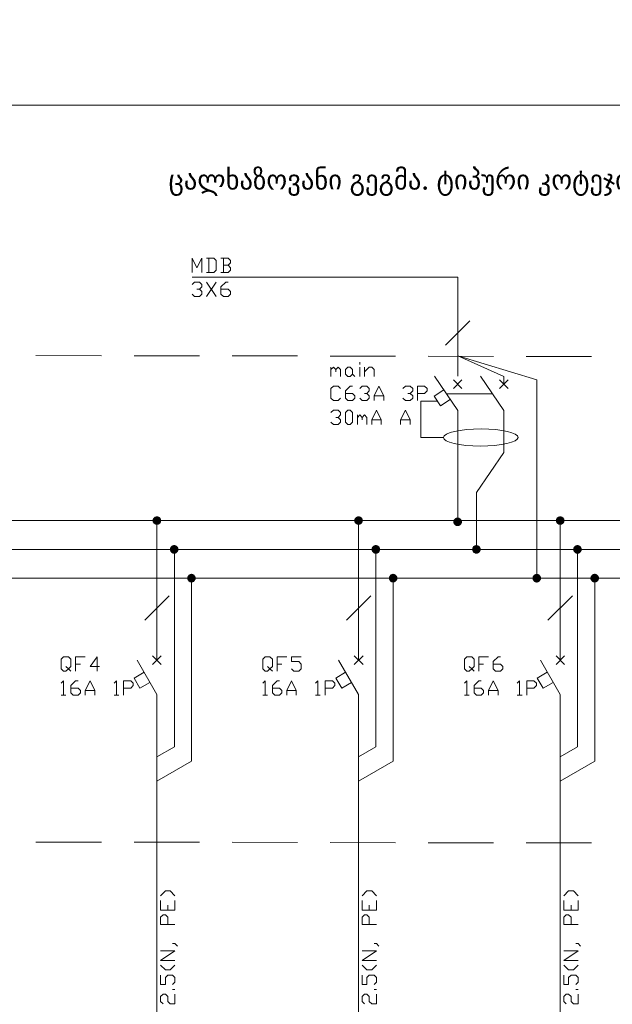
# Model space of a CAD drawing. Header units: millimetres. Extents: x 352 to 350573, y -22 to 37733.
# Tile 204 of 214: x 186088 to 196910, y 19711 to 37686. Entities that reach past the tile are written whole.
import ezdxf

# ---------------------------------------------------------------- set-up
doc = ezdxf.new("R2010")
doc.units = ezdxf.units.MM
for name, color, linetype in [('PDF _0', 1, 'Continuous'), ('PDF _Рамка1', 7, 'Continuous'), ('PDF _Схема', 7, 'Continuous'), ('PDF _Текст', 7, 'Continuous'), ('PDF _Форматка', 7, 'Continuous'), ('PDF _Элемент', 7, 'Continuous')]:
    doc.layers.add(name, color=color, linetype=linetype)
doc.styles.add('PDF Sylfaen', font='sylfaen.ttf')

msp = doc.modelspace()

# ---------------------------------------------------------------- linework, layer by layer
at = {"layer": 'PDF _0', "color": 7, "lineweight": 0}
for points in [[(194088, 32984), (194088, 31552)], [(194088, 29682), (194088, 29054)]]:
    msp.add_lwpolyline(points, dxfattribs=at)
at = {"layer": 'PDF _Рамка1', "lineweight": 0}
for points in [[(186386, 31556), (187580, 31552)], [(188177, 31552), (189370, 31548)], [(189967, 31548), (191160, 31548)], [(191757, 31544), (192950, 31544)], [(193547, 31544), (194740, 31540)], [(195532, 27478), (195532, 31110), (194088, 31552), (194927, 31170)], [(195337, 31540), (196531, 31536)], [(194927, 30550), (194927, 29786), (194430, 29054), (194430, 28004)], [(188913, 28016), (188913, 24411), (188594, 24228)], [(192592, 28016), (192592, 24411), (192278, 24228)], [(196276, 28016), (196276, 24411), (195958, 24228)], [(189227, 27490), (189227, 24153), (188594, 23787)], [(192907, 27490), (192907, 24153), (192278, 23787)], [(196590, 27490), (196590, 24153), (195958, 23787)], [(187580, 22673), (186386, 22673)], [(189370, 22669), (188177, 22669)], [(191160, 22665), (189967, 22669)], [(192950, 22661), (191757, 22665)], [(194740, 22661), (193547, 22661)], [(196531, 22657), (195337, 22657)]]:
    msp.add_lwpolyline(points, dxfattribs=at)
at = {"layer": 'PDF _Схема', "lineweight": 0}
for points in [[(194088, 32984), (189239, 32984)], [(193865, 31743), (194311, 32189)], [(191773, 31170), (191773, 31345)], [(191773, 31301), (191817, 31345), (191860, 31301), (191860, 31258)], [(191860, 31301), (191904, 31345), (191948, 31301), (191948, 31170)], [(192298, 31389), (192298, 31433)], [(192298, 31170), (192298, 31345)], [(192385, 31170), (192385, 31345)], [(192385, 31258), (192473, 31345), (192517, 31345), (192560, 31301), (192560, 31170)], [(192167, 31214), (192210, 31170)], [(191948, 30776), (191904, 30733), (191817, 30733), (191773, 30776), (191773, 30951), (191817, 30995), (191904, 30995), (191948, 30951)], [(192035, 30864), (192167, 30864), (192210, 30820), (192210, 30776), (192167, 30733), (192079, 30733), (192035, 30776), (192035, 30908), (192123, 30995), (192167, 30995)], [(192298, 30951), (192342, 30995), (192429, 30995), (192473, 30951), (192473, 30908), (192429, 30864), (192385, 30864)], [(192560, 30733), (192560, 30820), (192648, 30995), (192735, 30820), (192735, 30733)], [(193086, 30951), (193133, 30995), (193221, 30995), (193265, 30951), (193265, 30908), (193221, 30864), (193177, 30864)], [(193352, 30733), (193352, 30995), (193483, 30995), (193527, 30951), (193527, 30908), (193483, 30864), (193352, 30864)], [(192429, 30864), (192473, 30820), (192473, 30776), (192429, 30733), (192342, 30733), (192298, 30776)], [(192560, 30820), (192735, 30820)], [(193221, 30864), (193265, 30820), (193265, 30776), (193221, 30733), (193133, 30733), (193086, 30776)], [(191773, 30514), (191817, 30558), (191904, 30558), (191948, 30514), (191948, 30470), (191904, 30426), (191860, 30426)], [(192517, 30295), (192517, 30382), (192604, 30558), (192692, 30382), (192692, 30295)], [(193042, 30295), (193042, 30382), (193133, 30558), (193221, 30382), (193221, 30295)], [(191904, 30426), (191948, 30382), (191948, 30339), (191904, 30295), (191817, 30295), (191773, 30339)], [(192254, 30295), (192254, 30470)], [(192254, 30426), (192298, 30470), (192342, 30426), (192342, 30382)], [(192342, 30426), (192385, 30470), (192429, 30426), (192429, 30295)], [(192517, 30382), (192692, 30382)], [(193042, 30382), (193221, 30382)], [(175833, 28541), (213258, 28541)], [(175833, 28016), (213258, 28016)], [(175833, 27490), (213258, 27490)], [(188372, 26723), (188817, 27168)], [(192055, 26723), (192501, 27168)], [(195735, 26723), (196181, 27168)], [(186931, 25879), (186979, 25836), (186931, 25792), (186888, 25792), (186844, 25836), (186844, 26011), (186888, 26054), (186979, 26054), (187023, 26011), (187023, 25879), (186979, 25836), (187023, 25792)], [(187110, 25792), (187110, 26054), (187285, 26054)], [(187110, 25923), (187198, 25923)], [(187548, 25879), (187373, 25879), (187504, 26054), (187504, 25792)], [(190615, 25879), (190659, 25836), (190615, 25792), (190571, 25792), (190528, 25836), (190528, 26011), (190571, 26054), (190659, 26054), (190703, 26011), (190703, 25879), (190659, 25836), (190703, 25792)], [(190790, 25792), (190790, 26054), (190965, 26054)], [(190790, 25923), (190878, 25923)], [(191053, 25836), (191097, 25792), (191184, 25792), (191228, 25836), (191228, 25923), (191184, 25967), (191053, 25967), (191053, 26054), (191228, 26054)], [(194299, 25879), (194343, 25836), (194299, 25792), (194255, 25792), (194211, 25836), (194211, 26011), (194255, 26054), (194343, 26054), (194386, 26011), (194386, 25879), (194343, 25836), (194386, 25792)], [(194474, 25792), (194474, 26054), (194649, 26054)], [(194474, 25923), (194561, 25923)], [(194736, 25923), (194868, 25923), (194911, 25879), (194911, 25836), (194868, 25792), (194780, 25792), (194736, 25836), (194736, 25967), (194824, 26054), (194868, 26054)], [(186844, 25573), (186888, 25617), (186888, 25354)], [(187023, 25485), (187154, 25485), (187198, 25442), (187198, 25398), (187154, 25354), (187067, 25354), (187023, 25398), (187023, 25529), (187110, 25617), (187154, 25617)], [(187285, 25354), (187285, 25442), (187373, 25617), (187461, 25442), (187461, 25354)], [(187811, 25573), (187854, 25617), (187854, 25354)], [(187986, 25354), (187986, 25617), (188117, 25617), (188161, 25573), (188161, 25529), (188117, 25485), (187986, 25485)], [(190528, 25573), (190571, 25617), (190571, 25354)], [(190703, 25485), (190834, 25485), (190878, 25442), (190878, 25398), (190834, 25354), (190746, 25354), (190703, 25398), (190703, 25529), (190790, 25617), (190834, 25617)], [(190965, 25354), (190965, 25442), (191053, 25617), (191140, 25442), (191140, 25354)], [(191490, 25573), (191534, 25617), (191534, 25354)], [(191669, 25354), (191669, 25617), (191801, 25617), (191844, 25573), (191844, 25529), (191801, 25485), (191669, 25485)], [(194211, 25573), (194255, 25617), (194255, 25354)], [(194386, 25485), (194518, 25485), (194561, 25442), (194561, 25398), (194518, 25354), (194430, 25354), (194386, 25398), (194386, 25529), (194474, 25617), (194518, 25617)], [(194649, 25354), (194649, 25442), (194736, 25617), (194824, 25442), (194824, 25354)], [(195174, 25573), (195218, 25617), (195218, 25354)], [(195349, 25354), (195349, 25617), (195480, 25617), (195524, 25573), (195524, 25529), (195480, 25485), (195349, 25485)], [(186844, 25354), (186931, 25354)], [(187285, 25442), (187461, 25442)], [(187811, 25354), (187898, 25354)], [(190528, 25354), (190615, 25354)], [(190965, 25442), (191140, 25442)], [(191490, 25354), (191578, 25354)], [(194211, 25354), (194299, 25354)], [(194649, 25442), (194824, 25442)], [(195174, 25354), (195262, 25354)]]:
    msp.add_lwpolyline(points, dxfattribs=at)
for points in [[(192123, 31170), (192079, 31170), (192035, 31214), (192035, 31301), (192079, 31345), (192123, 31345), (192167, 31301), (192167, 31214)], [(192079, 30295), (192035, 30339), (192035, 30514), (192079, 30558), (192123, 30558), (192167, 30514), (192167, 30339), (192123, 30295)]]:
    msp.add_lwpolyline(points, close=True, dxfattribs=at)
at = {"layer": 'PDF _Текст', "lineweight": 0}
for points in [[(189239, 33072), (189239, 33334), (189326, 33159), (189414, 33334), (189414, 33072)], [(189501, 33072), (189633, 33072), (189676, 33115), (189676, 33290), (189633, 33334), (189501, 33334)], [(189545, 33334), (189545, 33072)], [(189895, 33203), (189939, 33247), (189939, 33290), (189895, 33334), (189764, 33334)], [(189808, 33334), (189808, 33072)], [(189764, 33072), (189895, 33072), (189939, 33115), (189939, 33159), (189895, 33203), (189808, 33203)], [(189239, 32853), (189282, 32897), (189370, 32897), (189414, 32853), (189414, 32809), (189370, 32765), (189326, 32765)], [(189501, 32634), (189676, 32897)], [(189501, 32897), (189676, 32634)], [(189764, 32765), (189895, 32765), (189939, 32722), (189939, 32678), (189895, 32634), (189808, 32634), (189764, 32678), (189764, 32809), (189851, 32897), (189895, 32897)], [(189370, 32765), (189414, 32722), (189414, 32678), (189370, 32634), (189282, 32634), (189239, 32678)], [(188662, 21694), (188749, 21782), (188837, 21782), (188924, 21694)], [(192342, 21694), (192429, 21782), (192517, 21782), (192604, 21694)], [(196025, 21694), (196113, 21782), (196200, 21782), (196288, 21694)], [(188924, 21607), (188924, 21432), (188662, 21432), (188662, 21607)], [(192604, 21607), (192604, 21432), (192342, 21432), (192342, 21607)], [(196288, 21607), (196288, 21432), (196025, 21432), (196025, 21607)], [(188793, 21432), (188793, 21519)], [(192473, 21432), (192473, 21519)], [(196157, 21432), (196157, 21519)], [(188924, 21169), (188662, 21169), (188662, 21300), (188706, 21344), (188749, 21344), (188793, 21300), (188793, 21169)], [(192604, 21169), (192342, 21169), (192342, 21300), (192385, 21344), (192429, 21344), (192473, 21300), (192473, 21169)], [(196288, 21169), (196025, 21169), (196025, 21300), (196069, 21344), (196113, 21344), (196157, 21300), (196157, 21169)], [(188924, 20513), (188662, 20513), (188924, 20688), (188662, 20688)], [(188881, 20819), (188924, 20819), (188968, 20775)], [(192604, 20513), (192342, 20513), (192604, 20688), (192342, 20688)], [(192560, 20819), (192604, 20819), (192648, 20775)], [(196288, 20513), (196025, 20513), (196288, 20688), (196025, 20688)], [(196244, 20819), (196288, 20819), (196332, 20775)], [(188662, 20425), (188749, 20338), (188837, 20338), (188924, 20425)], [(192342, 20425), (192429, 20338), (192517, 20338), (192604, 20425)], [(196025, 20425), (196113, 20338), (196200, 20338), (196288, 20425)], [(188881, 20071), (188924, 20115), (188924, 20203), (188881, 20246), (188793, 20246), (188749, 20203), (188749, 20071), (188662, 20071), (188662, 20246)], [(192560, 20071), (192604, 20115), (192604, 20203), (192560, 20246), (192473, 20246), (192429, 20203), (192429, 20071), (192342, 20071), (192342, 20246)], [(196244, 20071), (196288, 20115), (196288, 20203), (196244, 20246), (196157, 20246), (196113, 20203), (196113, 20071), (196025, 20071), (196025, 20246)], [(188924, 19984), (188881, 19984)], [(192604, 19984), (192560, 19984)], [(196288, 19984), (196244, 19984)], [(188706, 19721), (188662, 19765), (188662, 19852), (188706, 19896), (188749, 19896), (188793, 19852), (188793, 19765), (188837, 19721), (188924, 19721), (188924, 19896)], [(192385, 19721), (192342, 19765), (192342, 19852), (192385, 19896), (192429, 19896), (192473, 19852), (192473, 19765), (192517, 19721), (192604, 19721), (192604, 19896)], [(196069, 19721), (196025, 19765), (196025, 19852), (196069, 19896), (196113, 19896), (196157, 19852), (196157, 19765), (196200, 19721), (196288, 19721), (196288, 19896)]]:
    msp.add_lwpolyline(points, dxfattribs=at)
at = {"layer": 'PDF _Форматка', "lineweight": 0}
msp.add_lwpolyline([(167117, 37686), (167117, 36127), (167117, -22), (221608, -22), (221608, 36127), (178418, 36127)], dxfattribs=at)
at = {"layer": 'PDF _Элемент', "lineweight": 0}
for points in [[(194088, 31178), (194088, 31552)], [(194088, 29682), (194088, 30550), (193666, 31178)], [(194164, 31110), (194008, 30951)], [(194164, 30951), (194008, 31110)], [(194927, 30550), (194506, 31178)], [(195007, 30951), (194848, 31110)], [(195007, 31110), (194848, 30951)], [(194927, 31031), (194927, 31170)], [(193833, 30927), (193658, 30812), (193774, 30637), (193949, 30752)], [(193881, 30856), (194721, 30856)], [(193825, 30060), (193412, 30060), (193412, 30725), (193714, 30725)], [(194088, 28517), (194088, 29054)], [(188594, 25995), (188594, 28529)], [(192278, 25995), (192278, 28529)], [(195958, 25995), (195958, 28529)], [(188674, 26074), (188515, 25915)], [(188674, 25915), (188515, 26074)], [(192358, 26074), (192198, 25915)], [(192358, 25915), (192198, 26074)], [(196037, 26074), (195882, 25915)], [(196037, 25915), (195882, 26074)], [(188594, 25366), (188232, 25995)], [(192278, 25366), (191912, 25995)], [(195958, 25366), (195596, 25995)], [(188467, 25589), (188284, 25481), (188177, 25664), (188360, 25772)], [(192147, 25589), (191968, 25481), (191860, 25664), (192039, 25772)], [(195830, 25589), (195647, 25481), (195540, 25664), (195723, 25772)], [(188594, 15612), (188594, 25366), (188594, 23381)], [(192278, 15612), (192278, 25366), (192278, 23381)], [(195958, 15612), (195958, 25366), (195958, 23381)]]:
    msp.add_lwpolyline(points, dxfattribs=at)
msp.add_ellipse((194508, 30059), major_axis=(682, 1), ratio=0.229598, start_param=3.13046, end_param=9.413645, dxfattribs=at)
at = {"layer": 'PDF _Элемент', "transparency": 33554559}
for points in [[(188527, 28584), (188666, 28572), (188519, 28572)], [(188535, 28596), (188662, 28584), (188527, 28584)], [(188662, 28584), (188527, 28584), (188666, 28572)], [(188547, 28604), (188654, 28596), (188535, 28596)], [(188654, 28596), (188535, 28596), (188662, 28584)], [(188558, 28612), (188642, 28604), (188547, 28604)], [(188642, 28604), (188547, 28604), (188654, 28596)], [(188574, 28616), (188630, 28612), (188558, 28612)], [(188630, 28612), (188558, 28612), (188642, 28604)], [(188586, 28620), (188614, 28616), (188574, 28616)], [(188614, 28616), (188574, 28616), (188630, 28612)], [(188602, 28620), (188586, 28620), (188614, 28616)], [(192210, 28584), (192350, 28572), (192202, 28572)], [(192218, 28596), (192342, 28584), (192210, 28584)], [(192342, 28584), (192210, 28584), (192350, 28572)], [(192230, 28604), (192334, 28596), (192218, 28596)], [(192334, 28596), (192218, 28596), (192342, 28584)], [(192242, 28612), (192322, 28604), (192230, 28604)], [(192322, 28604), (192230, 28604), (192334, 28596)], [(192254, 28616), (192310, 28612), (192242, 28612)], [(192310, 28612), (192242, 28612), (192322, 28604)], [(192270, 28620), (192298, 28616), (192254, 28616)], [(192298, 28616), (192254, 28616), (192310, 28612)], [(192282, 28620), (192270, 28620), (192298, 28616)], [(194036, 28580), (194144, 28572), (194028, 28572)], [(194048, 28588), (194132, 28580), (194036, 28580)], [(194132, 28580), (194036, 28580), (194144, 28572)], [(194064, 28596), (194120, 28588), (194048, 28588)], [(194120, 28588), (194048, 28588), (194132, 28580)], [(194076, 28596), (194108, 28596), (194064, 28596)], [(194108, 28596), (194064, 28596), (194120, 28588)], [(194092, 28596), (194076, 28596), (194108, 28596)], [(195890, 28584), (196033, 28572), (195886, 28572)], [(195898, 28596), (196025, 28584), (195890, 28584)], [(196025, 28584), (195890, 28584), (196033, 28572)], [(195910, 28604), (196017, 28596), (195898, 28596)], [(196017, 28596), (195898, 28596), (196025, 28584)], [(195922, 28612), (196005, 28604), (195910, 28604)], [(196005, 28604), (195910, 28604), (196017, 28596)], [(195938, 28616), (195994, 28612), (195922, 28612)], [(195994, 28612), (195922, 28612), (196005, 28604)], [(195950, 28620), (195982, 28616), (195938, 28616)], [(195982, 28616), (195938, 28616), (195994, 28612)], [(195966, 28620), (195950, 28620), (195982, 28616)], [(188519, 28572), (188670, 28557), (188515, 28557)], [(188670, 28557), (188515, 28557), (188674, 28541)], [(188515, 28557), (188674, 28541), (188515, 28541)], [(188674, 28541), (188515, 28541), (188670, 28529)], [(188515, 28541), (188670, 28529), (188515, 28529)], [(188670, 28529), (188515, 28529), (188666, 28513)], [(188515, 28529), (188666, 28513), (188519, 28513)], [(188666, 28572), (188519, 28572), (188670, 28557)], [(188666, 28513), (188519, 28513), (188662, 28501)], [(188519, 28513), (188662, 28501), (188527, 28501)], [(188662, 28501), (188527, 28501), (188654, 28489)], [(188527, 28501), (188654, 28489), (188535, 28489)], [(188654, 28489), (188535, 28489), (188642, 28481)], [(188535, 28489), (188642, 28481), (188547, 28481)], [(188642, 28481), (188547, 28481), (188630, 28473)], [(188547, 28481), (188630, 28473), (188558, 28473)], [(188630, 28473), (188558, 28473), (188614, 28465)], [(188558, 28473), (188614, 28465), (188574, 28465)], [(188614, 28465), (188574, 28465), (188602, 28465)], [(188574, 28465), (188602, 28465), (188586, 28465)], [(192202, 28572), (192354, 28557), (192198, 28557)], [(192354, 28557), (192198, 28557), (192354, 28541)], [(192198, 28557), (192354, 28541), (192198, 28541)], [(192354, 28541), (192198, 28541), (192354, 28529)], [(192198, 28541), (192354, 28529), (192198, 28529)], [(192354, 28529), (192198, 28529), (192350, 28513)], [(192198, 28529), (192350, 28513), (192202, 28513)], [(192350, 28572), (192202, 28572), (192354, 28557)], [(192350, 28513), (192202, 28513), (192342, 28501)], [(192202, 28513), (192342, 28501), (192210, 28501)], [(192342, 28501), (192210, 28501), (192334, 28489)], [(192210, 28501), (192334, 28489), (192218, 28489)], [(192334, 28489), (192218, 28489), (192322, 28481)], [(192218, 28489), (192322, 28481), (192230, 28481)], [(192322, 28481), (192230, 28481), (192310, 28473)], [(192230, 28481), (192310, 28473), (192242, 28473)], [(192310, 28473), (192242, 28473), (192298, 28465)], [(192242, 28473), (192298, 28465), (192254, 28465)], [(192298, 28465), (192254, 28465), (192282, 28465)], [(192254, 28465), (192282, 28465), (192270, 28465)], [(194008, 28533), (194164, 28521), (194004, 28521)], [(194164, 28521), (194004, 28521), (194164, 28505)], [(194004, 28521), (194164, 28505), (194008, 28505)], [(194012, 28549), (194164, 28533), (194008, 28533)], [(194164, 28533), (194008, 28533), (194164, 28521)], [(194164, 28505), (194008, 28505), (194160, 28489)], [(194008, 28505), (194160, 28489), (194012, 28489)], [(194016, 28561), (194160, 28549), (194012, 28549)], [(194160, 28549), (194012, 28549), (194164, 28533)], [(194160, 28489), (194012, 28489), (194152, 28477)], [(194012, 28489), (194152, 28477), (194016, 28477)], [(194028, 28572), (194152, 28561), (194016, 28561)], [(194152, 28561), (194016, 28561), (194160, 28549)], [(194152, 28477), (194016, 28477), (194144, 28465)], [(194016, 28477), (194144, 28465), (194028, 28465)], [(194144, 28572), (194028, 28572), (194152, 28561)], [(194144, 28465), (194028, 28465), (194132, 28457)], [(194028, 28465), (194132, 28457), (194036, 28457)], [(194132, 28457), (194036, 28457), (194120, 28449)], [(194036, 28457), (194120, 28449), (194048, 28449)], [(194120, 28449), (194048, 28449), (194108, 28441)], [(194048, 28449), (194108, 28441), (194064, 28441)], [(194108, 28441), (194064, 28441), (194092, 28441)], [(194064, 28441), (194092, 28441), (194076, 28441)], [(195882, 28557), (196037, 28541), (195878, 28541)], [(196037, 28541), (195878, 28541), (196037, 28529)], [(195878, 28541), (196037, 28529), (195882, 28529)], [(195886, 28572), (196037, 28557), (195882, 28557)], [(196037, 28557), (195882, 28557), (196037, 28541)], [(196037, 28529), (195882, 28529), (196033, 28513)], [(195882, 28529), (196033, 28513), (195886, 28513)], [(196033, 28572), (195886, 28572), (196037, 28557)], [(196033, 28513), (195886, 28513), (196025, 28501)], [(195886, 28513), (196025, 28501), (195890, 28501)], [(196025, 28501), (195890, 28501), (196017, 28489)], [(195890, 28501), (196017, 28489), (195898, 28489)], [(196017, 28489), (195898, 28489), (196005, 28481)], [(195898, 28489), (196005, 28481), (195910, 28481)], [(196005, 28481), (195910, 28481), (195994, 28473)], [(195910, 28481), (195994, 28473), (195922, 28473)], [(195994, 28473), (195922, 28473), (195982, 28465)], [(195922, 28473), (195982, 28465), (195938, 28465)], [(195982, 28465), (195938, 28465), (195966, 28465)], [(195938, 28465), (195966, 28465), (195950, 28465)], [(188837, 28043), (188988, 28031), (188833, 28031)], [(188841, 28059), (188984, 28043), (188837, 28043)], [(188984, 28043), (188837, 28043), (188988, 28031)], [(188853, 28071), (188976, 28059), (188841, 28059)], [(188976, 28059), (188841, 28059), (188984, 28043)], [(188861, 28079), (188968, 28071), (188853, 28071)], [(188968, 28071), (188853, 28071), (188976, 28059)], [(188873, 28087), (188956, 28079), (188861, 28079)], [(188956, 28079), (188861, 28079), (188968, 28071)], [(188889, 28091), (188944, 28087), (188873, 28087)], [(188944, 28087), (188873, 28087), (188956, 28079)], [(188901, 28095), (188932, 28091), (188889, 28091)], [(188932, 28091), (188889, 28091), (188944, 28087)], [(188917, 28095), (188901, 28095), (188932, 28091)], [(192517, 28043), (192668, 28031), (192513, 28031)], [(192525, 28059), (192664, 28043), (192517, 28043)], [(192664, 28043), (192517, 28043), (192668, 28031)], [(192533, 28071), (192660, 28059), (192525, 28059)], [(192660, 28059), (192525, 28059), (192664, 28043)], [(192545, 28079), (192652, 28071), (192533, 28071)], [(192652, 28071), (192533, 28071), (192660, 28059)], [(192556, 28087), (192640, 28079), (192545, 28079)], [(192640, 28079), (192545, 28079), (192652, 28071)], [(192568, 28091), (192628, 28087), (192556, 28087)], [(192628, 28087), (192556, 28087), (192640, 28079)], [(192584, 28095), (192612, 28091), (192568, 28091)], [(192612, 28091), (192568, 28091), (192628, 28087)], [(192600, 28095), (192584, 28095), (192612, 28091)], [(194355, 28043), (194506, 28031), (194351, 28031)], [(194363, 28059), (194502, 28043), (194355, 28043)], [(194502, 28043), (194355, 28043), (194506, 28031)], [(194370, 28071), (194494, 28059), (194363, 28059)], [(194494, 28059), (194363, 28059), (194502, 28043)], [(194378, 28079), (194486, 28071), (194370, 28071)], [(194486, 28071), (194370, 28071), (194494, 28059)], [(194394, 28087), (194474, 28079), (194378, 28079)], [(194474, 28079), (194378, 28079), (194486, 28071)], [(194406, 28091), (194462, 28087), (194394, 28087)], [(194462, 28087), (194394, 28087), (194474, 28079)], [(194422, 28095), (194450, 28091), (194406, 28091)], [(194450, 28091), (194406, 28091), (194462, 28087)], [(194434, 28095), (194422, 28095), (194450, 28091)], [(196200, 28043), (196352, 28031), (196196, 28031)], [(196208, 28059), (196348, 28043), (196200, 28043)], [(196348, 28043), (196200, 28043), (196352, 28031)], [(196216, 28071), (196340, 28059), (196208, 28059)], [(196340, 28059), (196208, 28059), (196348, 28043)], [(196228, 28079), (196332, 28071), (196216, 28071)], [(196332, 28071), (196216, 28071), (196340, 28059)], [(196240, 28087), (196320, 28079), (196228, 28079)], [(196320, 28079), (196228, 28079), (196332, 28071)], [(196252, 28091), (196308, 28087), (196240, 28087)], [(196308, 28087), (196240, 28087), (196320, 28079)], [(196268, 28095), (196296, 28091), (196252, 28091)], [(196296, 28091), (196252, 28091), (196308, 28087)], [(196280, 28095), (196268, 28095), (196296, 28091)], [(188833, 28031), (188988, 28016), (188829, 28016)], [(188988, 28016), (188829, 28016), (188988, 28004)], [(188829, 28016), (188988, 28004), (188833, 28004)], [(188988, 28031), (188833, 28031), (188988, 28016)], [(188988, 28004), (188833, 28004), (188984, 27988)], [(188833, 28004), (188984, 27988), (188837, 27988)], [(188984, 27988), (188837, 27988), (188976, 27976)], [(188837, 27988), (188976, 27976), (188841, 27976)], [(188976, 27976), (188841, 27976), (188968, 27964)], [(188841, 27976), (188968, 27964), (188853, 27964)], [(188968, 27964), (188853, 27964), (188956, 27952)], [(188853, 27964), (188956, 27952), (188861, 27952)], [(188956, 27952), (188861, 27952), (188944, 27944)], [(188861, 27952), (188944, 27944), (188873, 27944)], [(188944, 27944), (188873, 27944), (188932, 27940)], [(188873, 27944), (188932, 27940), (188889, 27940)], [(188932, 27940), (188889, 27940), (188917, 27936)], [(188889, 27940), (188917, 27936), (188901, 27936)], [(192668, 28031), (192513, 28031), (192672, 28016)], [(192513, 28031), (192672, 28016), (192513, 28016)], [(192672, 28016), (192513, 28016), (192668, 28004)], [(192513, 28016), (192668, 28004), (192513, 28004)], [(192668, 28004), (192513, 28004), (192664, 27988)], [(192513, 28004), (192664, 27988), (192517, 27988)], [(192664, 27988), (192517, 27988), (192660, 27976)], [(192517, 27988), (192660, 27976), (192525, 27976)], [(192660, 27976), (192525, 27976), (192652, 27964)], [(192525, 27976), (192652, 27964), (192533, 27964)], [(192652, 27964), (192533, 27964), (192640, 27952)], [(192533, 27964), (192640, 27952), (192545, 27952)], [(192640, 27952), (192545, 27952), (192628, 27944)], [(192545, 27952), (192628, 27944), (192556, 27944)], [(192628, 27944), (192556, 27944), (192612, 27940)], [(192556, 27944), (192612, 27940), (192568, 27940)], [(192612, 27940), (192568, 27940), (192600, 27936)], [(192568, 27940), (192600, 27936), (192584, 27936)], [(194506, 28031), (194351, 28031), (194506, 28016)], [(194351, 28031), (194506, 28016), (194351, 28016)], [(194506, 28016), (194351, 28016), (194506, 28004)], [(194351, 28016), (194506, 28004), (194351, 28004)], [(194506, 28004), (194351, 28004), (194502, 27988)], [(194351, 28004), (194502, 27988), (194355, 27988)], [(194502, 27988), (194355, 27988), (194494, 27976)], [(194355, 27988), (194494, 27976), (194363, 27976)], [(194494, 27976), (194363, 27976), (194486, 27964)], [(194363, 27976), (194486, 27964), (194370, 27964)], [(194486, 27964), (194370, 27964), (194474, 27952)], [(194370, 27964), (194474, 27952), (194378, 27952)], [(194474, 27952), (194378, 27952), (194462, 27948)], [(194378, 27952), (194462, 27948), (194394, 27948)], [(194462, 27948), (194394, 27948), (194450, 27940)], [(194394, 27948), (194450, 27940), (194406, 27940)], [(194450, 27940), (194406, 27940), (194434, 27940)], [(194406, 27940), (194434, 27940), (194422, 27940)], [(196352, 28031), (196196, 28031), (196352, 28016)], [(196196, 28031), (196352, 28016), (196196, 28016)], [(196352, 28016), (196196, 28016), (196352, 28004)], [(196196, 28016), (196352, 28004), (196196, 28004)], [(196352, 28004), (196196, 28004), (196348, 27988)], [(196196, 28004), (196348, 27988), (196200, 27988)], [(196348, 27988), (196200, 27988), (196340, 27976)], [(196200, 27988), (196340, 27976), (196208, 27976)], [(196340, 27976), (196208, 27976), (196332, 27964)], [(196208, 27976), (196332, 27964), (196216, 27964)], [(196332, 27964), (196216, 27964), (196320, 27952)], [(196216, 27964), (196320, 27952), (196228, 27952)], [(196320, 27952), (196228, 27952), (196308, 27944)], [(196228, 27952), (196308, 27944), (196240, 27944)], [(196308, 27944), (196240, 27944), (196296, 27940)], [(196240, 27944), (196296, 27940), (196252, 27940)], [(196296, 27940), (196252, 27940), (196280, 27936)], [(196252, 27940), (196280, 27936), (196268, 27936)], [(189151, 27518), (189302, 27506), (189147, 27506)], [(189302, 27506), (189147, 27506), (189302, 27490)], [(189147, 27506), (189302, 27490), (189147, 27490)], [(189159, 27530), (189298, 27518), (189151, 27518)], [(189298, 27518), (189151, 27518), (189302, 27506)], [(189167, 27542), (189290, 27530), (189159, 27530)], [(189290, 27530), (189159, 27530), (189298, 27518)], [(189179, 27554), (189282, 27542), (189167, 27542)], [(189282, 27542), (189167, 27542), (189290, 27530)], [(189191, 27562), (189275, 27554), (189179, 27554)], [(189275, 27554), (189179, 27554), (189282, 27542)], [(189203, 27566), (189259, 27562), (189191, 27562)], [(189259, 27562), (189191, 27562), (189275, 27554)], [(189219, 27570), (189247, 27566), (189203, 27566)], [(189247, 27566), (189203, 27566), (189259, 27562)], [(189231, 27570), (189219, 27570), (189247, 27566)], [(192831, 27506), (192986, 27490), (192827, 27490)], [(192835, 27518), (192986, 27506), (192831, 27506)], [(192986, 27506), (192831, 27506), (192986, 27490)], [(192839, 27530), (192982, 27518), (192835, 27518)], [(192982, 27518), (192835, 27518), (192986, 27506)], [(192851, 27542), (192974, 27530), (192839, 27530)], [(192974, 27530), (192839, 27530), (192982, 27518)], [(192859, 27554), (192966, 27542), (192851, 27542)], [(192966, 27542), (192851, 27542), (192974, 27530)], [(192871, 27562), (192954, 27554), (192859, 27554)], [(192954, 27554), (192859, 27554), (192966, 27542)], [(192887, 27566), (192942, 27562), (192871, 27562)], [(192942, 27562), (192871, 27562), (192954, 27554)], [(192899, 27570), (192930, 27566), (192887, 27566)], [(192930, 27566), (192887, 27566), (192942, 27562)], [(192914, 27570), (192899, 27570), (192930, 27566)], [(195456, 27518), (195608, 27506), (195453, 27506)], [(195608, 27506), (195453, 27506), (195608, 27490)], [(195453, 27506), (195608, 27490), (195453, 27490)], [(195464, 27530), (195604, 27518), (195456, 27518)], [(195604, 27518), (195456, 27518), (195608, 27506)], [(195472, 27542), (195596, 27530), (195464, 27530)], [(195596, 27530), (195464, 27530), (195604, 27518)], [(195484, 27554), (195588, 27542), (195472, 27542)], [(195588, 27542), (195472, 27542), (195596, 27530)], [(195496, 27562), (195580, 27554), (195484, 27554)], [(195580, 27554), (195484, 27554), (195588, 27542)], [(195508, 27566), (195564, 27562), (195496, 27562)], [(195564, 27562), (195496, 27562), (195580, 27554)], [(195524, 27570), (195552, 27566), (195508, 27566)], [(195552, 27566), (195508, 27566), (195564, 27562)], [(195536, 27570), (195524, 27570), (195552, 27566)], [(196515, 27518), (196666, 27506), (196511, 27506)], [(196666, 27506), (196511, 27506), (196670, 27490)], [(196511, 27506), (196670, 27490), (196511, 27490)], [(196523, 27530), (196662, 27518), (196515, 27518)], [(196662, 27518), (196515, 27518), (196666, 27506)], [(196531, 27542), (196658, 27530), (196523, 27530)], [(196658, 27530), (196523, 27530), (196662, 27518)], [(196543, 27554), (196646, 27542), (196531, 27542)], [(196646, 27542), (196531, 27542), (196658, 27530)], [(196554, 27562), (196638, 27554), (196543, 27554)], [(196638, 27554), (196543, 27554), (196646, 27542)], [(196566, 27566), (196626, 27562), (196554, 27562)], [(196626, 27562), (196554, 27562), (196638, 27554)], [(196582, 27570), (196610, 27566), (196566, 27566)], [(196610, 27566), (196566, 27566), (196626, 27562)], [(196598, 27570), (196582, 27570), (196610, 27566)], [(189302, 27490), (189147, 27490), (189302, 27474)], [(189147, 27490), (189302, 27474), (189147, 27474)], [(189302, 27474), (189147, 27474), (189298, 27463)], [(189147, 27474), (189298, 27463), (189151, 27463)], [(189298, 27463), (189151, 27463), (189290, 27451)], [(189151, 27463), (189290, 27451), (189159, 27451)], [(189290, 27451), (189159, 27451), (189282, 27439)], [(189159, 27451), (189282, 27439), (189167, 27439)], [(189282, 27439), (189167, 27439), (189275, 27427)], [(189167, 27439), (189275, 27427), (189179, 27427)], [(189275, 27427), (189179, 27427), (189259, 27419)], [(189179, 27427), (189259, 27419), (189191, 27419)], [(189259, 27419), (189191, 27419), (189247, 27415)], [(189191, 27419), (189247, 27415), (189203, 27415)], [(189247, 27415), (189203, 27415), (189231, 27411)], [(189203, 27415), (189231, 27411), (189219, 27411)], [(192986, 27490), (192827, 27490), (192986, 27474)], [(192827, 27490), (192986, 27474), (192831, 27474)], [(192986, 27474), (192831, 27474), (192982, 27463)], [(192831, 27474), (192982, 27463), (192835, 27463)], [(192982, 27463), (192835, 27463), (192974, 27451)], [(192835, 27463), (192974, 27451), (192839, 27451)], [(192974, 27451), (192839, 27451), (192966, 27439)], [(192839, 27451), (192966, 27439), (192851, 27439)], [(192966, 27439), (192851, 27439), (192954, 27427)], [(192851, 27439), (192954, 27427), (192859, 27427)], [(192954, 27427), (192859, 27427), (192942, 27419)], [(192859, 27427), (192942, 27419), (192871, 27419)], [(192942, 27419), (192871, 27419), (192930, 27415)], [(192871, 27419), (192930, 27415), (192887, 27415)], [(192930, 27415), (192887, 27415), (192914, 27411)], [(192887, 27415), (192914, 27411), (192899, 27411)], [(195608, 27490), (195453, 27490), (195608, 27474)], [(195453, 27490), (195608, 27474), (195453, 27474)], [(195608, 27474), (195453, 27474), (195604, 27463)], [(195453, 27474), (195604, 27463), (195456, 27463)], [(195604, 27463), (195456, 27463), (195596, 27451)], [(195456, 27463), (195596, 27451), (195464, 27451)], [(195596, 27451), (195464, 27451), (195588, 27439)], [(195464, 27451), (195588, 27439), (195472, 27439)], [(195588, 27439), (195472, 27439), (195580, 27427)], [(195472, 27439), (195580, 27427), (195484, 27427)], [(195580, 27427), (195484, 27427), (195564, 27419)], [(195484, 27427), (195564, 27419), (195496, 27419)], [(195564, 27419), (195496, 27419), (195552, 27415)], [(195496, 27419), (195552, 27415), (195508, 27415)], [(195552, 27415), (195508, 27415), (195536, 27411)], [(195508, 27415), (195536, 27411), (195524, 27411)], [(196670, 27490), (196511, 27490), (196666, 27474)], [(196511, 27490), (196666, 27474), (196511, 27474)], [(196666, 27474), (196511, 27474), (196662, 27463)], [(196511, 27474), (196662, 27463), (196515, 27463)], [(196662, 27463), (196515, 27463), (196658, 27451)], [(196515, 27463), (196658, 27451), (196523, 27451)], [(196658, 27451), (196523, 27451), (196646, 27439)], [(196523, 27451), (196646, 27439), (196531, 27439)], [(196646, 27439), (196531, 27439), (196638, 27427)], [(196531, 27439), (196638, 27427), (196543, 27427)], [(196638, 27427), (196543, 27427), (196626, 27419)], [(196543, 27427), (196626, 27419), (196554, 27419)], [(196626, 27419), (196554, 27419), (196610, 27415)], [(196554, 27419), (196610, 27415), (196566, 27415)], [(196610, 27415), (196566, 27415), (196598, 27411)], [(196566, 27415), (196598, 27411), (196582, 27411)]]:
    msp.add_solid(points, dxfattribs=at)

# ---------------------------------------------------------------- texts
at = {"layer": 'PDF _Текст', "insert": (188808, 34711), "char_height": 368.22, "attachment_point": 4, "style": 'PDF Sylfaen'}
msp.add_mtext('ცალხაზოვანი გეგმა. ტიპური კოტეჯის ელ. ფარი', dxfattribs=at)

doc.saveas('drawing.dxf')
